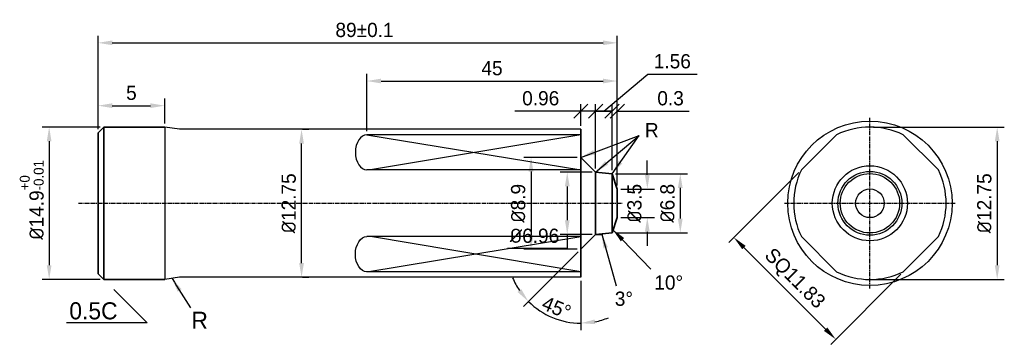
# Model space of a CAD drawing. Header units: millimetres. Extents: x 803 to 2752, y -982 to 289.
# Tile 22 of 22: x 2579 to 2752, y -112 to -55. Entities that reach past the tile are written whole.
import ezdxf

# ---------------------------------------------------------------- set-up
doc = ezdxf.new("R2010")
doc.units = ezdxf.units.MM
doc.linetypes.add('CENTER2', pattern=[1.125, 0.75, -0.125, 0.125, -0.125])
for name, color, linetype, lineweight in [('中心线', 1, 'CENTER2', 25), ('标注线', 3, 'Continuous', 30), ('粗实线', 7, 'Continuous', 35)]:
    doc.layers.add(name, color=color, linetype=linetype, lineweight=lineweight)
doc.dimstyles.new('ISO-25', dxfattribs={"dimtxt": 2.5, "dimasz": 2.5, "dimexe": 1.25, "dimexo": 0.625, "dimtad": 1, "dimdsep": 46, "dimtxsty": 'Standard', "dimcen": 2.5, "dimadec": 0, "dimazin": 0, "dimtfac": 1, "dimtmove": 0, "dimatfit": 3, "dimfxl": 1, "dimarcsym": 0})
doc.dimstyles.new('ISO-25$0', dxfattribs={"dimtxt": 2.5, "dimasz": 2.5, "dimexe": 1.25, "dimexo": 0.625, "dimgap": 1, "dimtad": 1, "dimtoh": 1, "dimtxsty": 'Standard', "dimcen": 2.5, "dimadec": 0, "dimazin": 0, "dimtfac": 1, "dimtofl": 0, "dimtmove": 0, "dimatfit": 3, "dimfxl": 1, "dimarcsym": 0})

# ---------------------------------------------------------------- blocks, each defined once
blk = doc.blocks.new('*D172')
at = {"layer": 'Defpoints', "color": 0, "transparency": 16777216}
for p in [(2593.66, -73.95), (2584.08, -100.72), (2593.66, -100.72)]:
    blk.add_point(p, dxfattribs=at)
at = {"layer": '标注线', "color": 0, "lineweight": -2, "transparency": 16777216}
for p, q in [((2593.04, -73.95), (2582.83, -73.95)), ((2584.08, -76.45), (2584.08, -98.22)), ((2593.04, -100.72), (2582.83, -100.72))]:
    blk.add_line(p, q, dxfattribs=at)
at = {"layer": '标注线', "color": 0, "transparency": 16777216}
for points in [[(2583.66, -76.45), (2584.49, -76.45), (2584.08, -73.95)], [(2583.66, -98.22), (2584.49, -98.22), (2584.08, -100.72)]]:
    blk.add_solid(points, dxfattribs=at)
at = {"layer": '标注线', "color": 0, "transparency": 16777216, "insert": (2581.03, -86.74), "char_height": 2.5, "attachment_point": 5, "rotation": 90}
blk.add_mtext('{\\fISOCPEUR|b0|i0|c134|p34;%%C}14.9{\\H0.7x;\\S+0^ -0.01;}', dxfattribs=at)
blk = doc.blocks.new('*D166')
at = {"layer": 'Defpoints', "color": 0, "transparency": 16777216}
for p in [(2683.83, -59.15), (2592.66, -74.95), (2683.83, -84.84)]:
    blk.add_point(p, dxfattribs=at)
at = {"layer": '标注线', "color": 0, "lineweight": -2, "transparency": 16777216}
for p, q in [((2592.66, -74.33), (2592.66, -57.9)), ((2683.83, -84.21), (2683.83, -57.9)), ((2595.16, -59.15), (2681.33, -59.15))]:
    blk.add_line(p, q, dxfattribs=at)
at = {"layer": '标注线', "color": 0, "transparency": 16777216}
for points in [[(2595.16, -58.73), (2595.16, -59.56), (2592.66, -59.15)], [(2681.33, -58.73), (2681.33, -59.56), (2683.83, -59.15)]]:
    blk.add_solid(points, dxfattribs=at)
at = {"layer": '标注线', "color": 0, "transparency": 16777216, "insert": (2639.45, -56.9), "char_height": 2.5, "attachment_point": 5}
blk.add_mtext('89%%P0.1', dxfattribs=at)
blk = doc.blocks.new('*D173')
at = {"layer": 'Defpoints', "color": 0, "transparency": 16777216}
for p in [(2683.83, -84.84), (2683.83, -89.84), (2689.11, -89.84)]:
    blk.add_point(p, dxfattribs=at)
at = {"layer": '标注线', "color": 0, "lineweight": -2, "transparency": 16777216}
for p, q in [((2689.11, -82.34), (2689.11, -79.84)), ((2684.45, -84.84), (2690.36, -84.84)), ((2684.45, -89.84), (2690.36, -89.84)), ((2689.11, -92.34), (2689.11, -94.84))]:
    blk.add_line(p, q, dxfattribs=at)
at = {"layer": '标注线', "color": 0, "transparency": 16777216}
for points in [[(2688.69, -82.34), (2689.52, -82.34), (2689.11, -84.84)], [(2688.69, -92.34), (2689.52, -92.34), (2689.11, -89.84)]]:
    blk.add_solid(points, dxfattribs=at)
at = {"layer": '标注线', "color": 0, "transparency": 16777216, "insert": (2686.86, -87.34), "char_height": 2.5, "attachment_point": 5, "rotation": 90}
blk.add_mtext('{\\fISOCPEUR|b0|i0|c134|p34;%%C}3.5', dxfattribs=at)
blk = doc.blocks.new('*D174')
at = {"layer": 'Defpoints', "color": 0, "transparency": 16777216}
for p in [(2682.92, -82.14), (2682.92, -92.54), (2694.9, -92.54)]:
    blk.add_point(p, dxfattribs=at)
at = {"layer": '标注线', "color": 0, "lineweight": -2, "transparency": 16777216}
for p, q in [((2683.54, -82.14), (2696.15, -82.14)), ((2694.9, -84.64), (2694.9, -90.04)), ((2683.54, -92.54), (2696.15, -92.54))]:
    blk.add_line(p, q, dxfattribs=at)
at = {"layer": '标注线', "color": 0, "transparency": 16777216}
for points in [[(2694.48, -84.64), (2695.31, -84.64), (2694.9, -82.14)], [(2694.48, -90.04), (2695.31, -90.04), (2694.9, -92.54)]]:
    blk.add_solid(points, dxfattribs=at)
at = {"layer": '标注线', "color": 0, "transparency": 16777216, "insert": (2692.65, -87.34), "char_height": 2.5, "attachment_point": 5, "rotation": 90}
blk.add_mtext('{\\fISOCPEUR|b0|i0|c134|p34;%%C}6.8', dxfattribs=at)
blk = doc.blocks.new('*D175')
at = {"layer": 'Defpoints', "color": 0, "transparency": 16777216}
for p in [(2677.43, -79.27), (2668.69, -95.41), (2677.43, -95.41)]:
    blk.add_point(p, dxfattribs=at)
at = {"layer": '标注线', "color": 0, "lineweight": -2, "transparency": 16777216}
for p, q in [((2676.8, -79.27), (2667.44, -79.27)), ((2668.69, -81.77), (2668.69, -92.91)), ((2676.8, -95.41), (2667.44, -95.41))]:
    blk.add_line(p, q, dxfattribs=at)
at = {"layer": '标注线', "color": 0, "transparency": 16777216}
for points in [[(2668.27, -81.77), (2669.11, -81.77), (2668.69, -79.27)], [(2668.27, -92.91), (2669.11, -92.91), (2668.69, -95.41)]]:
    blk.add_solid(points, dxfattribs=at)
at = {"layer": '标注线', "color": 0, "transparency": 16777216, "insert": (2666.44, -87.34), "char_height": 2.5, "attachment_point": 5, "rotation": 90}
blk.add_mtext('{\\fISOCPEUR|b0|i0|c134|p34;%%C}8.9', dxfattribs=at)
blk = doc.blocks.new('_Oblique')
at = {"color": 0, "linetype": 'ByBlock', "lineweight": -2}
blk.add_line((-0.5, -0.5), (0.5, 0.5), dxfattribs=at)
blk = doc.blocks.new('*D176')
at = {"layer": 'Defpoints', "color": 0, "transparency": 16777216}
for p in [(2682.92, -71.15), (2682.92, -82.14), (2683.83, -84.84)]:
    blk.add_point(p, dxfattribs=at)
at = {"layer": '标注线', "color": 0, "lineweight": -2, "transparency": 16777216}
for p, q in [((2682.92, -81.51), (2682.92, -69.9)), ((2683.83, -84.21), (2683.83, -69.9)), ((2682.92, -71.15), (2680.42, -71.15)), ((2683.83, -71.15), (2696.48, -71.15))]:
    blk.add_line(p, q, dxfattribs=at)
at = {"layer": '标注线', "color": 0, "lineweight": -2, "transparency": 16777216, "xscale": 2.5, "yscale": 2.5, "zscale": 2.5}
blk.add_blockref('_Oblique', (2682.92, -71.15), dxfattribs=at)
at = {"layer": '标注线', "color": 0, "lineweight": -2, "transparency": 16777216, "xscale": 2.5, "yscale": 2.5, "zscale": 2.5, "rotation": 180}
blk.add_blockref('_Oblique', (2683.83, -71.15), dxfattribs=at)
at = {"layer": '标注线', "color": 0, "transparency": 16777216, "insert": (2693.19, -68.9), "char_height": 2.5, "attachment_point": 5}
blk.add_mtext('0.3 ', dxfattribs=at)
blk = doc.blocks.new('*D177')
at = {"layer": 'Defpoints', "color": 0, "transparency": 16777216}
for p in [(2680.03, -71.15), (2677.43, -74.34), (2680.03, -81.86)]:
    blk.add_point(p, dxfattribs=at)
at = {"layer": '标注线', "color": 0, "lineweight": -2, "transparency": 16777216}
for p, q in [((2677.43, -73.71), (2677.43, -69.9)), ((2680.03, -81.24), (2680.03, -69.9)), ((2677.43, -71.15), (2665.84, -71.15)), ((2680.03, -71.15), (2677.43, -71.15))]:
    blk.add_line(p, q, dxfattribs=at)
at = {"layer": '标注线', "color": 0, "lineweight": -2, "transparency": 16777216, "xscale": 2.5, "yscale": 2.5, "zscale": 2.5, "rotation": 180}
blk.add_blockref('_Oblique', (2677.43, -71.15), dxfattribs=at)
at = {"layer": '标注线', "color": 0, "lineweight": -2, "transparency": 16777216, "xscale": 2.5, "yscale": 2.5, "zscale": 2.5}
blk.add_blockref('_Oblique', (2680.03, -71.15), dxfattribs=at)
at = {"layer": '标注线', "color": 0, "transparency": 16777216, "insert": (2670.39, -68.9), "char_height": 2.5, "attachment_point": 5}
blk.add_mtext('0.96', dxfattribs=at)
blk = doc.blocks.new('*D178')
at = {"layer": 'Defpoints', "color": 0, "transparency": 16777216}
for p in [(2677.43, -74.34), (2680.31, -92.54), (2677.43, -95.41), (2677.43, -100.34), (2670.92, -106.66)]:
    blk.add_point(p, dxfattribs=at)
at = {"layer": '标注线', "color": 0, "lineweight": -2, "transparency": 16777216}
for p, q in [((2676.98, -95.85), (2667.34, -105.47)), ((2677.43, -100.96), (2677.43, -109.65))]:
    blk.add_line(p, q, dxfattribs=at)
for start, end in [(202.8361, 213.8805), (224.9248, 270), (281.0444, 292.0887)]:
    blk.add_arc((2677.43, -95.41), 12.99, start, end, dxfattribs=at)
at = {"layer": '标注线', "color": 0, "transparency": 16777216}
for points in [[(2666.96, -102.39), (2666.32, -102.92), (2668.23, -104.59)], [(2679.96, -108.58), (2679.88, -107.75), (2677.43, -108.4)]]:
    blk.add_solid(points, dxfattribs=at)
at = {"layer": '标注线', "color": 0, "transparency": 16777216, "insert": (2673.17, -105.68), "char_height": 2.5, "attachment_point": 5, "rotation": 337.4624}
blk.add_mtext('45%%D', dxfattribs=at)
blk = doc.blocks.new('*D179')
at = {"layer": 'Defpoints', "color": 0, "transparency": 16777216}
for p in [(2682.92, -71.15), (2680.03, -81.86), (2682.92, -82.14)]:
    blk.add_point(p, dxfattribs=at)
at = {"layer": '标注线', "color": 0, "lineweight": -2, "transparency": 16777216}
for p, q in [((2681.47, -71.15), (2689.17, -64.65)), ((2689.17, -64.65), (2697.84, -64.65)), ((2680.03, -81.24), (2680.03, -69.9)), ((2682.92, -81.51), (2682.92, -69.9)), ((2680.03, -71.15), (2682.92, -71.15))]:
    blk.add_line(p, q, dxfattribs=at)
at = {"layer": '标注线', "color": 0, "lineweight": -2, "transparency": 16777216, "xscale": 2.5, "yscale": 2.5, "zscale": 2.5, "rotation": 180}
blk.add_blockref('_Oblique', (2680.03, -71.15), dxfattribs=at)
at = {"layer": '标注线', "color": 0, "lineweight": -2, "transparency": 16777216, "xscale": 2.5, "yscale": 2.5, "zscale": 2.5}
blk.add_blockref('_Oblique', (2682.92, -71.15), dxfattribs=at)
at = {"layer": '标注线', "color": 0, "transparency": 16777216, "insert": (2693.5, -62.4), "char_height": 2.5, "attachment_point": 5}
blk.add_mtext('1.56', dxfattribs=at)
blk = doc.blocks.new('*D180')
at = {"layer": 'Defpoints', "color": 0, "transparency": 16777216}
for p in [(2680.03, -81.86), (2675.05, -92.81), (2680.03, -92.81)]:
    blk.add_point(p, dxfattribs=at)
at = {"layer": '标注线', "color": 0, "lineweight": -2, "transparency": 16777216}
for p, q in [((2679.41, -81.86), (2673.8, -81.86)), ((2675.05, -84.36), (2675.05, -90.31)), ((2679.41, -92.81), (2673.8, -92.81)), ((2675.05, -92.81), (2675.05, -95.31)), ((2675.05, -95.31), (2664.55, -95.31))]:
    blk.add_line(p, q, dxfattribs=at)
at = {"layer": '标注线', "color": 0, "transparency": 16777216}
for points in [[(2674.64, -84.36), (2675.47, -84.36), (2675.05, -81.86)], [(2674.64, -90.31), (2675.47, -90.31), (2675.05, -92.81)]]:
    blk.add_solid(points, dxfattribs=at)
at = {"layer": '标注线', "color": 0, "transparency": 16777216, "insert": (2669.3, -93.06), "char_height": 2.5, "attachment_point": 5}
blk.add_mtext('{\\fISOCPEUR|b0|i0|c134|p34;%%C}6.96', dxfattribs=at)
blk = doc.blocks.new('*D219')
at = {"layer": 'Defpoints', "color": 0, "transparency": 16777216}
for p in [(2728.19, -73.95), (2728.19, -100.72), (2750.54, -100.72)]:
    blk.add_point(p, dxfattribs=at)
at = {"layer": '标注线', "color": 0, "lineweight": -2, "transparency": 16777216}
for p, q in [((2728.82, -73.95), (2751.79, -73.95)), ((2750.54, -76.45), (2750.54, -98.22)), ((2728.82, -100.72), (2751.79, -100.72))]:
    blk.add_line(p, q, dxfattribs=at)
at = {"layer": '标注线', "color": 0, "transparency": 16777216}
for points in [[(2750.13, -76.45), (2750.96, -76.45), (2750.54, -73.95)], [(2750.13, -98.22), (2750.96, -98.22), (2750.54, -100.72)]]:
    blk.add_solid(points, dxfattribs=at)
at = {"layer": '标注线', "color": 0, "transparency": 16777216, "insert": (2748.29, -87.34), "char_height": 2.5, "attachment_point": 5, "rotation": 90}
blk.add_mtext('{\\fISOCPEUR|b0|i0|c134|p34;%%C}12.75', dxfattribs=at)
blk = doc.blocks.new('*D220')
at = {"layer": 'Defpoints', "color": 0, "transparency": 16777216}
for p in [(2716.15, -81.48), (2734.05, -99.38), (2722.19, -111.23)]:
    blk.add_point(p, dxfattribs=at)
at = {"layer": '标注线', "color": 0, "lineweight": -2, "transparency": 16777216}
for p, q in [((2715.71, -81.93), (2703.41, -94.22)), ((2706.07, -95.11), (2720.42, -109.46)), ((2733.6, -99.82), (2721.31, -112.12))]:
    blk.add_line(p, q, dxfattribs=at)
at = {"layer": '标注线', "color": 0, "transparency": 16777216}
for points in [[(2706.36, -94.81), (2705.77, -95.4), (2704.3, -93.34)], [(2720.72, -109.17), (2720.13, -109.76), (2722.19, -111.23)]]:
    blk.add_solid(points, dxfattribs=at)
at = {"layer": '标注线', "color": 0, "transparency": 16777216, "insert": (2714.84, -100.7), "char_height": 2.5, "attachment_point": 5, "rotation": 315}
blk.add_mtext('SQ11.83', dxfattribs=at)
blk = doc.blocks.new('*D221')
at = {"color": 0, "lineweight": -2, "transparency": 16777216}
for p, q in [((2628.54, -74.34), (2629.65, -74.34)), ((2628.4, -97.84), (2628.4, -76.84)), ((2628.54, -100.34), (2629.65, -100.34))]:
    blk.add_line(p, q, dxfattribs=at)
at = {"color": 0, "transparency": 16777216}
for points in [[(2627.98, -76.84), (2628.81, -76.84), (2628.4, -74.34)], [(2627.98, -97.84), (2628.81, -97.84), (2628.4, -100.34)]]:
    blk.add_solid(points, dxfattribs=at)
at = {"layer": 'Defpoints', "color": 0, "transparency": 16777216}
for p in [(2627.92, -74.34), (2628.4, -74.34), (2627.92, -100.34)]:
    blk.add_point(p, dxfattribs=at)
at = {"color": 0, "transparency": 16777216, "insert": (2626.15, -87.34), "char_height": 2.5, "attachment_point": 5, "rotation": 90}
blk.add_mtext('{\\fISOCPEUR|b0|i0|c134|p34;%%C}12.75', dxfattribs=at)
blk = doc.blocks.new('*D222')
at = {"layer": 'Defpoints', "color": 0, "transparency": 16777216}
for p in [(2604.37, -70.19), (2604.37, -73.95), (2592.66, -74.95)]:
    blk.add_point(p, dxfattribs=at)
at = {"layer": '标注线', "color": 0, "lineweight": -2, "transparency": 16777216}
for p, q in [((2592.66, -74.33), (2592.66, -68.94)), ((2604.37, -73.33), (2604.37, -68.94)), ((2595.16, -70.19), (2601.87, -70.19))]:
    blk.add_line(p, q, dxfattribs=at)
at = {"layer": '标注线', "color": 0, "transparency": 16777216}
for points in [[(2595.16, -69.77), (2595.16, -70.6), (2592.66, -70.19)], [(2601.87, -69.77), (2601.87, -70.6), (2604.37, -70.19)]]:
    blk.add_solid(points, dxfattribs=at)
at = {"layer": '标注线', "color": 0, "transparency": 16777216, "insert": (2598.52, -67.94), "char_height": 2.5, "attachment_point": 5}
blk.add_mtext('5', dxfattribs=at)
blk = doc.blocks.new('*D223')
at = {"layer": 'Defpoints', "color": 0, "transparency": 16777216}
for p in [(2683.83, -65.86), (2639.85, -75.3), (2683.83, -84.84)]:
    blk.add_point(p, dxfattribs=at)
at = {"layer": '标注线', "color": 0, "lineweight": -2, "transparency": 16777216}
for p, q in [((2639.85, -74.68), (2639.85, -64.61)), ((2683.83, -84.21), (2683.83, -64.61)), ((2642.35, -65.86), (2681.33, -65.86))]:
    blk.add_line(p, q, dxfattribs=at)
at = {"layer": '标注线', "color": 0, "transparency": 16777216}
for points in [[(2642.35, -65.44), (2642.35, -66.27), (2639.85, -65.86)], [(2681.33, -65.44), (2681.33, -66.27), (2683.83, -65.86)]]:
    blk.add_solid(points, dxfattribs=at)
at = {"layer": '标注线', "color": 0, "transparency": 16777216, "insert": (2661.84, -63.61), "char_height": 2.5, "attachment_point": 5}
blk.add_mtext('45', dxfattribs=at)

msp = doc.modelspace()

# ---------------------------------------------------------------- linework, layer by layer
for p, q in [((2606.9415, -74.3377), (2604.3658, -73.9528)), ((2604.3658, -73.9528), (2604.3658, -100.7245)), ((2677.4269, -74.3377), (2606.9415, -74.3377)), ((2677.4269, -75.3006), (2639.8513, -75.3006)), ((2639.8513, -75.3006), (2677.4269, -81.4849)), ((2677.4269, -75.3006), (2640.5017, -81.4849)), ((2722.3383, -75.3006), (2716.154, -81.4849)), ((2740.2301, -81.4849), (2734.0458, -75.3006)), ((2677.4269, -81.4849), (2639.8513, -81.4849)), ((2677.4269, -93.1924), (2639.8513, -93.1924)), ((2639.8513, -99.3767), (2677.4269, -93.1924)), ((2677.4269, -99.3767), (2640.5017, -93.1924)), ((2716.154, -93.1924), (2722.3383, -99.3767)), ((2734.0458, -99.3767), (2740.2301, -93.1924)), ((2677.4269, -99.3767), (2639.8513, -99.3767)), ((2606.9415, -100.3396), (2604.3658, -100.7245)), ((2677.4269, -100.3396), (2606.9415, -100.3396))]:
    msp.add_line(p, q)
for radius in [14.432, 6.5973, 5.6066, 5.2168, 2.5193]:
    msp.add_circle((2728.1921, -87.3386), radius)
for start, end in [(64.067679, 115.932321), (154.067679, 205.932321), (334.067679, 25.932321), (244.067679, 295.932321)]:
    msp.add_arc((2728.1921, -87.3386), 13.3859, start, end)
msp.add_ellipse((2639.8513, -78.3927), major_axis=(0, 3.0922), ratio=0.64679901, start_param=0, end_param=3.14159265)
at = {"extrusion": (0, 0, -1)}
msp.add_ellipse((2639.8513, -96.2846), major_axis=(0, -3.0922), ratio=0.64679901, start_param=0, end_param=3.14159265, dxfattribs=at)
at = {"layer": '中心线', "linetype": 'CENTER2'}
for p, q in [((2728.1921, -102.3386), (2728.1921, -72.3386)), ((2589.21, -87.3386), (2684.7793, -87.3386)), ((2713.1921, -87.3386), (2743.1921, -87.3386))]:
    msp.add_line(p, q, dxfattribs=at)
at = {"layer": '标注线'}
for p, q in [((2680.0312, -92.8147), (2681.2933, -92.8147)), ((2677.4269, -95.4545), (2677.4269, -95.4122)), ((2595.4376, -102.4972), (2601.2628, -108.3223)), ((2601.2628, -108.3223), (2587.1185, -108.3223))]:
    msp.add_line(p, q, dxfattribs=at)
for centre, radius, start, end in [((2680.8859, -92.6458), 0.261, 319.650975, 345.797261), ((2682.4999, -92.1256), 0.5563, 359.819314, 41.462428)]:
    msp.add_arc(centre, radius, start, end, dxfattribs=at)
at = {"layer": '粗实线'}
for p, q in [((2593.665, -73.9528), (2592.665, -74.9528)), ((2593.665, -73.9528), (2593.665, -87.3386)), ((2604.3658, -73.9528), (2593.665, -73.9528)), ((2677.4269, -100.3396), (2677.4269, -74.3377)), ((2592.665, -87.3386), (2592.665, -74.9528)), ((2677.4269, -79.2651), (2680.0312, -81.8625)), ((2682.9168, -82.1359), (2680.0312, -81.8625)), ((2680.0312, -92.8147), (2680.0312, -81.8625)), ((2682.9168, -82.1359), (2683.8258, -84.8354)), ((2682.9168, -82.1359), (2682.9168, -92.5414)), ((2683.8258, -89.8419), (2683.8258, -84.8354)), ((2592.665, -87.3386), (2592.665, -99.7245)), ((2593.665, -100.7245), (2593.665, -87.3386)), ((2682.9168, -92.5414), (2683.8258, -89.8419)), ((2677.4269, -95.4122), (2680.0312, -92.8147)), ((2682.9168, -92.5414), (2680.0312, -92.8147)), ((2593.665, -100.7245), (2592.665, -99.7245)), ((2604.3658, -100.7245), (2593.665, -100.7245))]:
    msp.add_line(p, q, dxfattribs=at)

# ---------------------------------------------------------------- texts
at = {"layer": '标注线'}
msp.add_text('0.5C', height=3, dxfattribs=at).set_placement((2587.6167, -107.7317))
at = {"layer": '标注线', "char_height": 2.5, "attachment_point": 1}
for s, insert, width in [('R', (2688.6837, -73.2374), 6.498133), ('10%%D', (2690.3418, -100.0096), 4.040863), ('3%%D', (2683.3995, -102.8524), 4.040863)]:
    msp.add_mtext(s, dxfattribs=dict(at, insert=insert, width=width))
at = {"layer": '标注线', "insert": (2609.0579, -106.3909), "char_height": 3, "attachment_point": 1}
msp.add_mtext_dynamic_manual_height_columns('R', width=2.908666, gutter_width=12.5, heights=[0], dxfattribs=at)

# ---------------------------------------------------------------- dimensions: what is measured, and where the dimension line sits
dim = msp.add_linear_dim(base=(2628.3972, -74.3377), p1=(2627.9178, -100.3396), p2=(2627.9178, -74.3377), angle=90, text='{\\fISOCPEUR|b0|i0|c134|p34;%%C}12.75', dimstyle='ISO-25$0', override={"dimcen": 15, "dimfxl": 1.25})
dim.commit()
dim.dimension.update_dxf_attribs({"geometry": '*D221', "text_midpoint": (2626.1472, -87.3386)})
at = {"layer": '标注线'}
dim = msp.add_linear_dim(base=(2683.8258, -59.1466), p1=(2592.665, -74.9528), p2=(2683.8258, -84.8354), text='89%%P0.1', dimstyle='ISO-25$0', dxfattribs=at)
dim.commit()
dim.dimension.update_dxf_attribs({"geometry": '*D166', "text_midpoint": (2639.4471, -59.1466), "dimtype": 160})
for base, p1, p2, text, picture, middle in [((2683.8258, -65.8572), (2639.8513, -75.3006), (2683.8258, -84.8354), '45', '*D223', (2661.8386, -63.6072)), ((2604.3658, -70.1874), (2592.665, -74.9528), (2604.3658, -73.9528), '5', '*D222', (2598.5154, -67.9374))]:
    dim = msp.add_linear_dim(base=base, p1=p1, p2=p2, text=text, dimstyle='ISO-25$0', dxfattribs=at)
    dim.commit()
    dim.dimension.update_dxf_attribs({"geometry": picture, "text_midpoint": middle})
for base, p1, p2, text, override, picture, middle in [((2682.9168, -71.1488), (2680.0312, -81.8625), (2682.9168, -82.1359), '1.56', {"dimblk1": 'Oblique', "dimblk2": 'Oblique', "dimsah": 1, "dimtmove": 1}, '*D179', (2690.1716, -64.6481)), ((2680.0312, -71.1488), (2677.4269, -74.3377), (2680.0312, -81.8625), '0.96', {"dimblk1": 'Oblique', "dimblk2": 'Oblique', "dimsah": 1}, '*D177', (2670.3853, -71.1488)), ((2682.9168, -71.1488), (2683.8258, -84.8354), (2682.9168, -82.1359), '0.3 ', {"dimblk1": 'Oblique', "dimblk2": 'Oblique', "dimsah": 1}, '*D176', (2693.1869, -71.1488))]:
    dim = msp.add_linear_dim(base=base, p1=p1, p2=p2, text=text, dimstyle='ISO-25$0', override=override, dxfattribs=at)
    dim.commit()
    dim.dimension.update_dxf_attribs({"geometry": picture, "text_midpoint": middle, "dimtype": 160})
for base, p1, p2, text, picture, middle in [((2584.0761, -100.7245), (2593.665, -73.9528), (2593.665, -100.7245), '{\\fISOCPEUR|b0|i0|c134|p34;%%C}14.9{\\H0.7x;\\S+0^ -0.01;}', '*D172', (2584.0761, -86.7414)), ((2689.1071, -89.8419), (2683.8258, -84.8354), (2683.8258, -89.8419), '{\\fISOCPEUR|b0|i0|c134|p34;%%C}3.5', '*D173', (2689.1071, -87.3386)), ((2694.8965, -92.5414), (2682.9168, -82.1359), (2682.9168, -92.5414), '{\\fISOCPEUR|b0|i0|c134|p34;%%C}6.8', '*D174', (2694.8965, -87.3386))]:
    dim = msp.add_linear_dim(base=base, p1=p1, p2=p2, angle=90, text=text, dimstyle='ISO-25$0', dxfattribs=at)
    dim.commit()
    dim.dimension.update_dxf_attribs({"geometry": picture, "text_midpoint": middle, "dimtype": 160})
dim = msp.add_angular_dim_2l(base=(2670.9223, -106.6558), line1=((2677.4269, -100.3396), (2677.4269, -74.3377)), line2=((2677.4269, -95.4122), (2680.3053, -92.5414)), text='45%%D', dimstyle='ISO-25', dxfattribs=at)
dim.commit()
dim.dimension.update_dxf_attribs({"geometry": '*D178', "text_midpoint": (2673.1668, -105.6779)})
for base, p1, p2, text, picture, middle in [((2750.5424, -100.7245), (2728.1921, -73.9528), (2728.1921, -100.7245), '{\\fISOCPEUR|b0|i0|c134|p34;%%C}12.75', '*D219', (2748.2924, -87.3386)), ((2668.6899, -95.4122), (2677.4269, -79.2651), (2677.4269, -95.4122), '{\\fISOCPEUR|b0|i0|c134|p34;%%C}8.9', '*D175', (2666.4399, -87.3386)), ((2675.0541, -92.8147), (2680.0312, -81.8625), (2680.0312, -92.8147), '{\\fISOCPEUR|b0|i0|c134|p34;%%C}6.96', '*D180', (2669.3041, -93.0647))]:
    dim = msp.add_linear_dim(base=base, p1=p1, p2=p2, angle=90, text=text, dimstyle='ISO-25$0', dxfattribs=at)
    dim.commit()
    dim.dimension.update_dxf_attribs({"geometry": picture, "text_midpoint": middle})
dim = msp.add_aligned_dim(p1=(2716.154, -81.4849), p2=(2734.0458, -99.3767), distance=-16.7666, text='SQ11.83', dimstyle='ISO-25$0', dxfattribs=at)
dim.commit()
dim.dimension.update_dxf_attribs({"geometry": '*D220', "text_midpoint": (2714.8352, -100.6956)})

# ---------------------------------------------------------------- leaders
for points in [[(2677.4269, -79.2651), (2687.7015, -75.4242)], [(2680.0312, -81.8625), (2687.7015, -75.4242)], [(2682.9168, -82.1359), (2687.7015, -75.4242)], [(2681.1178, -92.7654), (2683.6303, -101.8354)], [(2683.0205, -91.9295), (2689.7402, -98.9333)]]:
    msp.add_leader(points, dimstyle='ISO-25', override={"dimgap": 0.625, "dimtad": 0}, dxfattribs=at)
at = {"layer": '标注线', "path_type": 1}
msp.add_leader([(2605.6536, -100.5321), (2608.9026, -105.7009)], dimstyle='ISO-25', override={"dimgap": 0.625, "dimtad": 0, "dimcen": 15, "dimfxl": 1.25}, dxfattribs=at)

doc.saveas('drawing.dxf')
